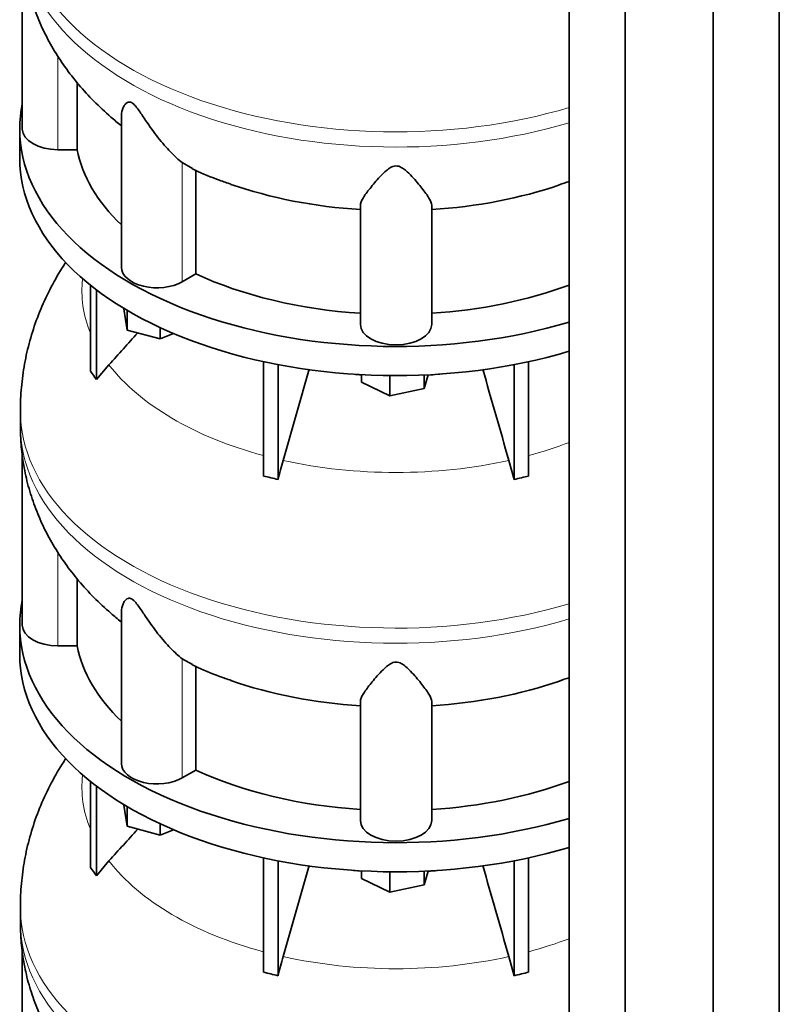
# Model space of a CAD drawing. Header units: millimetres. Extents: x 449 to 1324, y -2338 to 1809.
# Tile 8 of 30: x 1032 to 1320, y -1899 to -1526. Entities that reach past the tile are written whole.
import ezdxf

# ---------------------------------------------------------------- set-up
doc = ezdxf.new("R2010")
doc.units = ezdxf.units.MM
doc.layers.add('MID_454-5', color=7, linetype='Continuous')
doc.layers.add('VSI454_DIFFUSORE', color=7, linetype='Continuous')

# ---------------------------------------------------------------- blocks, each defined once
blk = doc.blocks.new('SE4')
at = {"layer": 'MID_454-5', "color": 7, "linetype": 'Continuous', "lineweight": 35}
for p, q in [((1319.61, -1992.41), (1319.61, -1028.27)), ((1294.54, -2011.61), (1294.54, -1047.24)), ((1240, -1051.55), (1240, -2016)), ((1261.29, -2026.08), (1261.29, -1061.71))]:
    blk.add_line(p, q, dxfattribs=at)
at = {"layer": 'VSI454_DIFFUSORE', "color": 7, "linetype": 'Continuous', "lineweight": 35}
for p, q in [((1032.98, -1502.81), (1032.98, -1567.52)), ((1053.73, -1575.32), (1053.73, -1549.91)), ((1070.47, -1562.39), (1070.47, -1619.78)), ((1031.98, -1567.52), (1031.98, -1578.55)), ((1053.73, -1575.32), (1046.48, -1575.32)), ((1097.39, -1582.38), (1093.51, -1580.21)), ((1098.64, -1622.33), (1098.64, -1583.09)), ((1160.98, -1641.42), (1160.98, -1596.34)), ((1187.98, -1641.42), (1187.98, -1596.34)), ((1098.64, -1622.33), (1093.51, -1625.29)), ((1058.77, -1659.14), (1058.77, -1626.57)), ((1061.07, -1662.35), (1061.07, -1628.36)), ((1071.41, -1635.59), (1071.41, -1635.36)), ((1072.62, -1643.56), (1071.41, -1635.59)), ((1072.62, -1643.56), (1072.62, -1636.08)), ((1085.18, -1646.94), (1085.18, -1642.66)), ((1085.18, -1646.94), (1072.62, -1643.56)), ((1090.22, -1644.9), (1085.18, -1646.94)), ((1061.07, -1662.35), (1065.79, -1656.7)), ((1124.25, -1698.83), (1124.25, -1655.54)), ((1129.8, -1700.15), (1129.8, -1656.67)), ((1219.16, -1700.15), (1219.16, -1656.67)), ((1224.7, -1698.83), (1224.7, -1655.54)), ((1141.64, -1658.41), (1131.75, -1692.91)), ((1161.46, -1663.35), (1161.46, -1660.47)), ((1172.07, -1668.49), (1172.07, -1660.81)), ((1186.69, -1660.52), (1185.09, -1665.75)), ((1185.09, -1665.75), (1185.09, -1660.59)), ((1172.07, -1668.49), (1161.46, -1663.35)), ((1185.09, -1665.75), (1172.07, -1668.49)), ((1032.23, -1674.25), (1032.23, -1680)), ((1032.98, -1690.6), (1032.98, -1755.32)), ((1217.2, -1692.91), (1219.16, -1700.15)), ((1053.73, -1763.11), (1053.73, -1737.71)), ((1070.47, -1750.18), (1070.47, -1807.57)), ((1031.98, -1755.32), (1031.98, -1766.34)), ((1053.73, -1763.11), (1046.48, -1763.11)), ((1097.39, -1770.18), (1093.51, -1768.01)), ((1098.64, -1810.12), (1098.64, -1770.88)), ((1160.98, -1829.22), (1160.98, -1784.14)), ((1187.98, -1829.22), (1187.98, -1784.14)), ((1098.64, -1810.12), (1093.51, -1813.08)), ((1058.77, -1846.94), (1058.77, -1814.36)), ((1061.07, -1850.14), (1061.07, -1816.15)), ((1071.41, -1823.38), (1071.41, -1823.15)), ((1072.62, -1831.35), (1071.41, -1823.38)), ((1072.62, -1831.35), (1072.62, -1823.87)), ((1085.18, -1834.73), (1072.62, -1831.35)), ((1085.18, -1834.73), (1085.18, -1830.45)), ((1090.22, -1832.69), (1085.18, -1834.73)), ((1061.07, -1850.14), (1065.79, -1844.5)), ((1124.25, -1886.62), (1124.25, -1843.33)), ((1129.8, -1887.95), (1129.8, -1844.46)), ((1219.16, -1887.95), (1219.16, -1844.46)), ((1224.7, -1886.62), (1224.7, -1843.33)), ((1141.64, -1846.2), (1131.75, -1880.71)), ((1161.46, -1851.14), (1161.46, -1848.27)), ((1186.69, -1848.31), (1185.09, -1853.55)), ((1172.07, -1856.28), (1161.46, -1851.14)), ((1172.07, -1856.28), (1172.07, -1848.6)), ((1185.09, -1853.55), (1185.09, -1848.38)), ((1185.09, -1853.55), (1172.07, -1856.28)), ((1032.23, -1862.04), (1032.23, -1867.79)), ((1032.98, -1878.4), (1032.98, -1943.11)), ((1217.2, -1880.71), (1219.16, -1887.95))]:
    blk.add_line(p, q, dxfattribs=at)
at = {"layer": 'VSI454_DIFFUSORE', "color": 4, "linetype": 'Continuous', "lineweight": 9}
for p, q in [((1046.48, -1575.32), (1046.48, -1539.88)), ((1093.51, -1625.29), (1093.51, -1580.21)), ((1046.48, -1763.11), (1046.48, -1727.67)), ((1093.51, -1813.08), (1093.51, -1768.01))]:
    blk.add_line(p, q, dxfattribs=at)
for centre, major_axis, start_param, end_param in [((1174.48, -1486.46), (142.25, 0), 3.141599, 5.19104), ((1174.48, -1492.2), (-142.25, 0), 0, 2.049447), ((1174.48, -1628.83), (118.93, 0), 3.072762, 3.374835), ((1174.48, -1628.83), (-118.93, 0), 0.417927, 1.134811), ((1174.48, -1607.74), (-92.64, 0), 1.362219, 1.429779), ((1174.48, -1607.74), (-92.64, 0), -4.580995, -4.503811), ((1174.48, -1674.25), (142.25, 0), 3.141599, 5.19104), ((1174.48, -1680), (-142.25, 0), 0, 2.049447), ((1174.48, -1628.83), (118.93, 0), -1.134811, -0.987342), ((1174.48, -1628.83), (-118.93, 0), 1.203325, 1.938268), ((1174.48, -1816.63), (118.93, 0), 3.072762, 3.374835), ((1174.48, -1816.63), (-118.93, 0), 0.417927, 1.134811), ((1174.48, -1795.54), (-92.64, 0), 1.362219, 1.429779), ((1174.48, -1795.54), (-92.64, 0), -4.580995, -4.503811), ((1174.48, -1862.04), (142.25, 0), 3.141599, 5.19104), ((1174.48, -1867.79), (-142.25, 0), 0, 2.049447), ((1174.48, -1816.63), (118.93, 0), -1.134811, -0.987342), ((1174.48, -1816.63), (-118.93, 0), 1.203325, 1.938268)]:
    blk.add_ellipse(centre, major_axis=major_axis, ratio=0.57735, start_param=start_param, end_param=end_param, dxfattribs=at)
at = {"layer": 'VSI454_DIFFUSORE', "color": 7, "linetype": 'Continuous', "lineweight": 35}
for centre, major_axis, start_param, end_param in [((1174.48, -1567.52), (-142.5, 0), 6.164646, 6.283185), ((1174.48, -1567.52), (-142.5, 0), 0, 2.04855), ((1046.48, -1567.52), (13.5, 0), 3.141603, 4.712389), ((1174.48, -1567.52), (-121.5, 0), 0.111341, 0.543224), ((1174.48, -1578.55), (-142.5, 0), 0, 2.04855), ((1174.48, -1528.28), (-121.5, 0), 1.030494, 1.459455), ((1174.48, -1528.28), (121.5, 0), 4.82373, 5.246672), ((1083.97, -1619.78), (13.5, 0), 3.141603, 5.497787), ((1174.48, -1567.52), (-121.5, 0), 0.896739, 1.459455), ((1174.48, -1567.52), (121.5, 0), 4.82373, 5.281941), ((1174.48, -1641.42), (13.5, 0), 3.141593, 6.283185), ((1174.48, -1755.32), (-142.5, 0), 6.164646, 6.283185), ((1174.48, -1755.32), (-142.5, 0), 0, 2.04855), ((1046.48, -1755.32), (13.5, 0), 3.141603, 4.712389), ((1174.48, -1755.32), (-121.5, 0), 0.111341, 0.543224), ((1174.48, -1766.34), (-142.5, 0), 0, 2.04855), ((1174.48, -1716.08), (-121.5, 0), 1.030494, 1.459455), ((1174.48, -1716.08), (121.5, 0), 4.82373, 5.246672), ((1083.97, -1807.57), (13.5, 0), 3.141582, 5.497787), ((1174.48, -1755.32), (-121.5, 0), 0.896739, 1.459455), ((1174.48, -1755.32), (121.5, 0), 4.82373, 5.281941), ((1174.48, -1829.22), (13.5, 0), 3.141593, 6.283185)]:
    blk.add_ellipse(centre, major_axis=major_axis, ratio=0.57735, start_param=start_param, end_param=end_param, dxfattribs=at)
for points, knots in [([(1032.28, -1492.24), (1032.31, -1494.7), (1032.38, -1499.29), (1033.39, -1507.01), (1035.13, -1514.85), (1037.6, -1522.54), (1040.76, -1530), (1044.6, -1537.2), (1049.1, -1544.13), (1054.25, -1550.77), (1060.06, -1557.11), (1065.49, -1562.13), (1069.08, -1565.16), (1070.39, -1566.2)], [0, 0, 0, 0, 0.072707, 0.1603891, 0.2478188, 0.3353361, 0.4232923, 0.5120509, 0.6019829, 0.6934542, 0.786799, 0.8822781, 0.9360896, 0.9360896, 0.9360896, 0.9360896]), ([(1093.51, -1580.21), (1092.15, -1579.14), (1090.64, -1577.77), (1087.52, -1574.55), (1085.92, -1572.69), (1082.78, -1568.7), (1081.24, -1566.54), (1078.88, -1563.06), (1078.09, -1561.86), (1076.83, -1560.08), (1076.4, -1559.48), (1075.67, -1558.62), (1075.42, -1558.35), (1074.89, -1557.86), (1074.62, -1557.65), (1073.84, -1557.22), (1073.4, -1557.22), (1072.71, -1557.43), (1072.44, -1557.62), (1071.73, -1558.28), (1071.41, -1558.81), (1070.69, -1560.35), (1070.47, -1561.39), (1070.47, -1562.4)], [0, 0, 0, 0, 0.125, 0.125, 0.25, 0.25, 0.375, 0.375, 0.4375, 0.4375, 0.46875, 0.46875, 0.484375, 0.484375, 0.5, 0.5, 0.53125, 0.53125, 0.5625, 0.5625, 0.625, 0.625, 0.7378424, 0.7378424, 0.7378424, 0.7378424]), ([(1097.33, -1582.5), (1097.72, -1582.69), (1100.84, -1584.25), (1106.11, -1586.38), (1110.46, -1587.85), (1112.1, -1588.4)], [0, 0, 0, 0, 0.075438, 0.707549, 1, 1, 1, 1]), ([(1187.98, -1596.34), (1187.98, -1595.6), (1187.58, -1594.69), (1186.28, -1592.52), (1185.37, -1591.27), (1183.21, -1588.54), (1181.98, -1587.04), (1179.74, -1584.66), (1178.95, -1583.85), (1177.54, -1582.7), (1177.04, -1582.32), (1176.15, -1581.85), (1175.83, -1581.71), (1175.13, -1581.51), (1174.76, -1581.46), (1173.64, -1581.49), (1172.95, -1581.76), (1171.8, -1582.4), (1171.31, -1582.78), (1169.92, -1583.94), (1169.14, -1584.74), (1166.95, -1587.09), (1165.7, -1588.6), (1163.55, -1591.31), (1162.67, -1592.53), (1161.38, -1594.68), (1160.98, -1595.61), (1160.98, -1596.34)], [0, 0, 0, 0, 0.125, 0.125, 0.25, 0.25, 0.375, 0.375, 0.4375, 0.4375, 0.46875, 0.46875, 0.484375, 0.484375, 0.5, 0.5, 0.53125, 0.53125, 0.5625, 0.5625, 0.625, 0.625, 0.75, 0.75, 0.875, 0.875, 1, 1, 1, 1]), ([(1049.5, -1617.83), (1049.01, -1618.57), (1046.81, -1621.97), (1043.27, -1628.19), (1039.4, -1636.68), (1036.36, -1645.35), (1034.13, -1654.16), (1032.77, -1662.93), (1032.18, -1669.85), (1032.28, -1673.37), (1032.3, -1674.25)], [0.4950808, 0.4950808, 0.4950808, 0.4950808, 0.5177739, 0.5978126, 0.6765599, 0.7539727, 0.8302246, 0.9054872, 0.9799254, 1, 1, 1, 1]), ([(1032.28, -1680.04), (1032.31, -1682.5), (1032.38, -1687.08), (1033.39, -1694.81), (1035.13, -1702.64), (1037.6, -1710.34), (1040.76, -1717.79), (1044.6, -1725), (1049.1, -1731.93), (1054.25, -1738.56), (1060.06, -1744.91), (1065.49, -1749.92), (1069.08, -1752.95), (1070.39, -1753.99)], [0, 0, 0, 0, 0.072707, 0.1603891, 0.2478188, 0.3353361, 0.4232923, 0.5120509, 0.6019829, 0.6934542, 0.786799, 0.8822781, 0.9360896, 0.9360896, 0.9360896, 0.9360896]), ([(1131.75, -1692.91), (1131.41, -1694.11), (1131.08, -1695.31), (1130.42, -1697.73), (1130.11, -1698.94), (1129.8, -1700.15)], [0, 0, 0, 0, 0.5, 0.5, 1, 1, 1, 1]), ([(1093.51, -1768.01), (1092.15, -1766.94), (1090.64, -1765.57), (1087.52, -1762.34), (1085.92, -1760.49), (1082.78, -1756.49), (1081.24, -1754.33), (1078.88, -1750.85), (1078.09, -1749.66), (1076.83, -1747.87), (1076.4, -1747.27), (1075.67, -1746.42), (1075.42, -1746.14), (1074.89, -1745.65), (1074.62, -1745.44), (1073.84, -1745.02), (1073.4, -1745.02), (1072.71, -1745.22), (1072.44, -1745.41), (1071.73, -1746.07), (1071.41, -1746.61), (1070.69, -1748.14), (1070.47, -1749.18), (1070.47, -1750.19)], [0, 0, 0, 0, 0.125, 0.125, 0.25, 0.25, 0.375, 0.375, 0.4375, 0.4375, 0.46875, 0.46875, 0.484375, 0.484375, 0.5, 0.5, 0.53125, 0.53125, 0.5625, 0.5625, 0.625, 0.625, 0.7378424, 0.7378424, 0.7378424, 0.7378424]), ([(1187.98, -1784.14), (1187.98, -1783.4), (1187.58, -1782.48), (1186.28, -1780.31), (1185.37, -1779.06), (1183.21, -1776.33), (1181.98, -1774.84), (1179.74, -1772.46), (1178.95, -1771.64), (1177.54, -1770.49), (1177.04, -1770.12), (1176.15, -1769.65), (1175.83, -1769.51), (1175.13, -1769.31), (1174.76, -1769.25), (1173.64, -1769.28), (1172.95, -1769.55), (1171.8, -1770.2), (1171.31, -1770.57), (1169.92, -1771.73), (1169.14, -1772.54), (1166.95, -1774.88), (1165.7, -1776.39), (1163.55, -1779.11), (1162.67, -1780.33), (1161.38, -1782.47), (1160.98, -1783.4), (1160.98, -1784.14)], [0, 0, 0, 0, 0.125, 0.125, 0.25, 0.25, 0.375, 0.375, 0.4375, 0.4375, 0.46875, 0.46875, 0.484375, 0.484375, 0.5, 0.5, 0.53125, 0.53125, 0.5625, 0.5625, 0.625, 0.625, 0.75, 0.75, 0.875, 0.875, 1, 1, 1, 1]), ([(1097.33, -1770.3), (1097.72, -1770.49), (1100.84, -1772.04), (1106.11, -1774.17), (1110.46, -1775.65), (1112.1, -1776.19)], [0, 0, 0, 0, 0.075438, 0.707549, 1, 1, 1, 1]), ([(1049.5, -1805.62), (1049.01, -1806.37), (1046.81, -1809.76), (1043.27, -1815.98), (1039.4, -1824.48), (1036.36, -1833.15), (1034.13, -1841.96), (1032.77, -1850.73), (1032.18, -1857.65), (1032.28, -1861.17), (1032.3, -1862.04)], [0.4950808, 0.4950808, 0.4950808, 0.4950808, 0.5177739, 0.5978126, 0.6765599, 0.7539727, 0.8302246, 0.9054872, 0.9799254, 1, 1, 1, 1]), ([(1032.28, -1867.83), (1032.31, -1870.29), (1032.38, -1874.87), (1033.39, -1882.6), (1035.13, -1890.44), (1037.6, -1898.13), (1040.76, -1905.59), (1044.6, -1912.79), (1049.1, -1919.72), (1054.25, -1926.36), (1060.06, -1932.7), (1065.49, -1937.72), (1069.08, -1940.75), (1070.39, -1941.79)], [0, 0, 0, 0, 0.072707, 0.1603891, 0.2478188, 0.3353361, 0.4232923, 0.5120509, 0.6019829, 0.6934542, 0.786799, 0.8822781, 0.9360896, 0.9360896, 0.9360896, 0.9360896]), ([(1131.75, -1880.71), (1131.41, -1881.9), (1131.08, -1883.1), (1130.42, -1885.52), (1130.11, -1886.73), (1129.8, -1887.95)], [0, 0, 0, 0, 0.5, 0.5, 1, 1, 1, 1])]:
    blk.add_open_spline(points, degree=3, knots=knots, dxfattribs=at)
for points in [[(1236.19, -1588.62), (1237.59, -1588.17), (1238.79, -1587.77), (1240, -1587.35)], [(1065.79, -1656.7), (1069.41, -1652.68), (1073.04, -1648.67), (1076.67, -1644.65)], [(1058.77, -1659.14), (1059.53, -1660.16), (1060.3, -1661.23), (1061.07, -1662.35)], [(1207.31, -1658.4), (1210.61, -1669.9), (1213.91, -1681.41), (1217.2, -1692.91)], [(1129.8, -1700.15), (1127.95, -1699.66), (1126.1, -1699.22), (1124.25, -1698.83)], [(1219.16, -1700.15), (1221, -1699.66), (1222.86, -1699.22), (1224.7, -1698.83)], [(1236.19, -1776.42), (1237.59, -1775.96), (1238.79, -1775.57), (1240, -1775.14)], [(1065.79, -1844.5), (1069.41, -1840.48), (1073.04, -1836.46), (1076.67, -1832.44)], [(1058.77, -1846.94), (1059.53, -1847.96), (1060.3, -1849.03), (1061.07, -1850.14)], [(1207.31, -1846.19), (1210.61, -1857.7), (1213.91, -1869.2), (1217.2, -1880.71)], [(1129.8, -1887.95), (1127.95, -1887.46), (1126.1, -1887.02), (1124.25, -1886.62)], [(1219.16, -1887.95), (1221, -1887.46), (1222.86, -1887.02), (1224.7, -1886.62)]]:
    blk.add_open_spline(points, degree=3, dxfattribs=at)

msp = doc.modelspace()

# ---------------------------------------------------------------- block references
msp.add_blockref('SE4', (0, 0))

doc.saveas('drawing.dxf')
